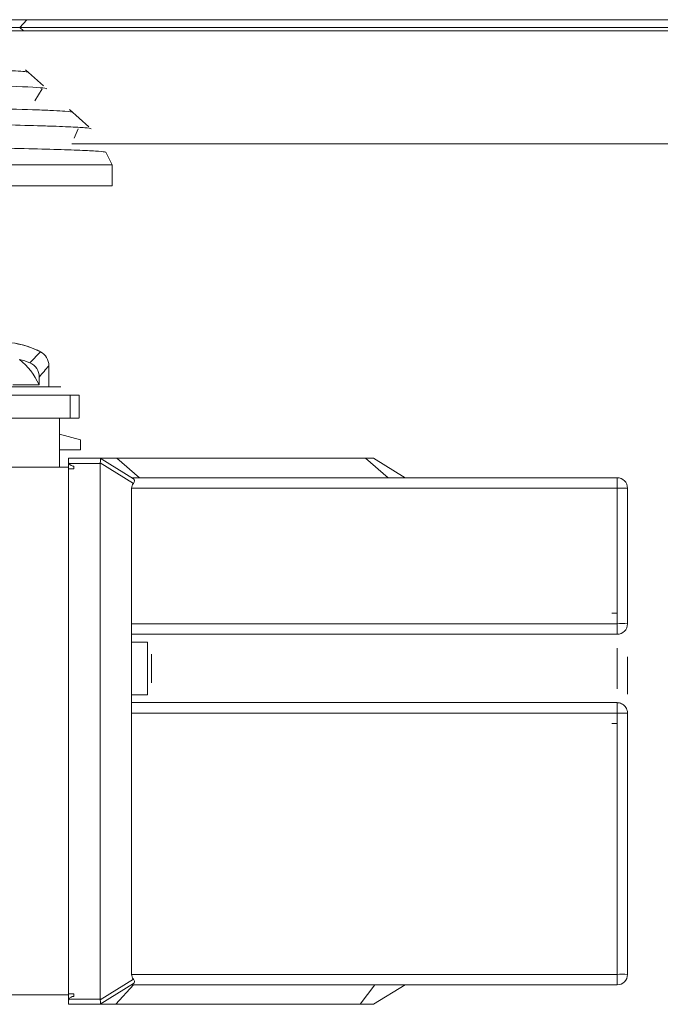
# Model space of a CAD drawing. Header units: millimetres. Extents: x 16720 to 74016, y 25810 to 81213.
# Tile 43 of 256: x 32356 to 32368, y 30409 to 30428. Entities that reach past the tile are written whole.
import ezdxf

# ---------------------------------------------------------------- set-up
doc = ezdxf.new("R2010")
doc.units = ezdxf.units.MM
doc.layers.add('_WYMIAR', color=151, linetype='Continuous', lineweight=9)
doc.layers.add('_WYPOSAŻENIE', color=157, linetype='Continuous', lineweight=5)

# ---------------------------------------------------------------- blocks, each defined once
blk = doc.blocks.new('brama 3m')
at = {"layer": '_WYPOSAŻENIE', "linetype": 'Continuous'}
for p, q in [((-132.4, -6.8), (-132.4, -25.4)), ((-132, -6.8), (-132, -25.4)), ((-147.79, -24.57), (-147.79, -11.35)), ((-136.82, -21.181), (-136.82, -24.6)), ((-136.38, -21.294), (-136.38, -24.6)), ((-136.22, -21.295), (-136.22, -24.425)), ((-137.75, -21.58), (-137.75, -24.57)), ((-129.45, -22.506), (-129.45, -62.445)), ((-129.384, -22.773), (-129.384, -23.646)), ((-129.236, -23.104), (-129.236, -23.78)), ((-136.181, -24.011), (-136.181, -23.511)), ((-130.189, -23.755), (-130.494, -24.093)), ((-129.45, -23.718), (-129.384, -23.646)), ((-129.384, -23.646), (-129.384, -62.482)), ((-129.384, -23.646), (-129.236, -23.78)), ((-129.236, -23.78), (-129.236, -62.483)), ((-135.553, -24.036), (-135.762, -23.836)), ((-130.554, -24.073), (-130.783, -23.932)), ((-135.819, -24.198), (-136.22, -24.198)), ((-135.817, -24.198), (-136.059, -24.198)), ((-137.75, -24.4), (-136.82, -24.4)), ((-137.42, -24.8), (-137.42, -24.4)), ((-137.12, -24.4), (-137.227, -24.8)), ((-147.87, -24.57), (-147.97, -24.57)), ((-147.97, -24.57), (-147.97, -25.17)), ((-147.87, -24.57), (-137.68, -24.57)), ((-147.87, -25.17), (-147.87, -24.57)), ((-147.77, -24.67), (-147.82, -24.67)), ((-147.77, -24.67), (-147.77, -24.57)), ((-137.78, -24.67), (-137.78, -24.57)), ((-137.73, -24.67), (-137.78, -24.67)), ((-137.58, -24.57), (-137.68, -24.57)), ((-137.68, -24.57), (-137.68, -25.17)), ((-137.58, -25.17), (-137.58, -24.57)), ((-136.82, -24.59), (-136.82, -24.773)), ((-136.38, -24.6), (-136.82, -24.6)), ((-136.38, -24.775), (-136.38, -24.59)), ((-131.6, -24.632), (-131.6, -62.445)), ((-131.314, -24.758), (-131.49, -24.676)), ((-130.944, -24.593), (-131.272, -24.958)), ((-137.227, -24.8), (-137.42, -24.8)), ((-136.38, -24.775), (-136.809, -24.775)), ((-147.97, -25.17), (-147.969, -25.172)), ((-147.97, -25.469), (-147.97, -25.17)), ((-147.969, -25.172), (-147.577, -25.807)), ((-147.492, -25.807), (-147.884, -25.172)), ((-147.87, -25.17), (-137.68, -25.17)), ((-137.666, -25.172), (-138.058, -25.807)), ((-137.973, -25.807), (-137.581, -25.172)), ((-137.581, -25.172), (-137.58, -25.17)), ((-137.58, -25.17), (-137.58, -25.491)), ((-131.758, -25.279), (-132, -25.4)), ((-147.97, -30.119), (-147.97, -25.469)), ((-147.97, -25.469), (-147.6, -25.807)), ((-132, -25.4), (-132.4, -25.4)), ((-137.95, -25.92), (-137.58, -25.491)), ((-137.58, -25.491), (-137.58, -30.22)), ((-147.6, -25.77), (-147.6, -35)), ((-147.4, -25.77), (-142.43, -25.77)), ((-147.4, -35), (-147.4, -25.77)), ((-142.43, -25.77), (-142.43, -35)), ((-140.73, -25.77), (-142.43, -25.77)), ((-142.23, -25.77), (-142.23, -35)), ((-142.08, -26.07), (-142.08, -25.77)), ((-141.415, -25.77), (-141.745, -25.77)), ((-141.08, -25.77), (-141.08, -26.07)), ((-140.93, -35), (-140.93, -25.77)), ((-140.73, -25.77), (-138.15, -25.77)), ((-140.73, -35), (-140.73, -25.77)), ((-138.15, -25.77), (-138.15, -35)), ((-137.95, -35), (-137.95, -25.77)), ((-142.08, -26.07), (-141.08, -26.07)), ((-141.308, -26.15), (-141.852, -26.15)), ((-147.6, -30.393), (-147.97, -30.119)), ((-147.97, -30.119), (-147.97, -30.37)), ((-137.58, -30.22), (-137.95, -30.649)), ((-137.58, -30.37), (-137.58, -30.22)), ((-147.97, -30.37), (-147.6, -30.97)), ((-137.95, -30.97), (-137.58, -30.37)), ((-147.4, -35), (-147.6, -35)), ((-142.43, -35), (-147.4, -35)), ((-142.63, -34.9), (-142.63, -35)), ((-142.23, -35), (-142.43, -35)), ((-141.191, -35), (-141.969, -35)), ((-140.73, -35), (-140.93, -35)), ((-138.15, -35), (-140.73, -35)), ((-140.53, -34.9), (-140.53, -35)), ((-137.95, -35), (-138.15, -35)), ((-142.43, -35.2), (-147.4, -35.2)), ((-141.361, -35.2), (-142.067, -35.2)), ((-138.15, -35.2), (-140.73, -35.2))]:
    blk.add_line(p, q, dxfattribs=at)
for centre, radius, start, end in [((-136.97, -23.3), 1.596, 332.5439, 14.7533), ((-136.97, -23.3), 1.597, 335.5126, 0), ((-136.76, -22.759), 1.379, 294.7834, 320.2733), ((-137.379, -23.208), 1.734, 338.7592, 345.5755), ((-136.036, -23.715), 0.3, 270.0414, 336.0459), ((-136.97, -23.3), 1.597, 332.5448, 335.5126), ((-136.159, -25.914), 1.903, 86.3006, 90.6835), ((-155.376, -47.109), 30.123, 49.5167, 50.056), ((-135.819, -23.898), 0.3, 270.0109, 332.5369), ((-147.4, -35), 0.2, 180.0013, 269.9966), ((-148.232, -35.1), 0.838, 353.1473, 6.8528), ((-149.14, -35.1), 6.711, 359.1462, 0.8539), ((-140.73, -35), 0.2, 180.0013, 269.9966), ((-141.562, -35.1), 0.838, 353.1473, 6.8528), ((-148.377, -35.1), 10.228, 359.4397, 0.5602), ((-138.15, -35), 0.2, 270.0028, 359.9993)]:
    blk.add_arc(centre, radius, start, end, dxfattribs=at)
at = {"layer": '_WYPOSAŻENIE', "linetype": 'Continuous', "extrusion": (0, 0, -1)}
for centre, major_axis, ratio, start_param, end_param in [((-147.87, -25.142), (-0.0998, -0.0283), 0.246498, 4.921728, 6.213406), ((-147.87, -25.332), (0, -0.162), 0.616667, 3.002034, 3.141593), ((-137.68, -25.332), (0, 0.162), 0.616667, 0.000003, 0.139559), ((-137.68, -25.142), (0.0998, -0.0283), 0.246498, 0.06978, 1.361458), ((-147.4, -26.094), (0, 0.324), 0.616667, 5.80345, 6.283185), ((-138.15, -26.094), (0, -0.324), 0.616667, 3.141593, 3.621329)]:
    blk.add_ellipse(centre, major_axis=major_axis, ratio=ratio, start_param=start_param, end_param=end_param, dxfattribs=at)
at = {"layer": '_WYPOSAŻENIE', "linetype": 'Continuous'}
for points, knots in [([(-131.4, -7.233), (-131.406, -7.304), (-131.411, -7.404), (-131.423, -7.662), (-131.429, -7.818), (-131.44, -8.183), (-131.445, -8.392), (-131.457, -8.864), (-131.463, -9.126), (-131.474, -9.694), (-131.48, -10.002), (-131.491, -10.653), (-131.497, -11), (-131.514, -12.078), (-131.525, -12.848), (-131.548, -14.489), (-131.559, -15.34), (-131.576, -16.617), (-131.582, -17.044), (-131.593, -17.88), (-131.599, -18.292), (-131.61, -19.102), (-131.615, -19.502), (-131.627, -20.279), (-131.632, -20.655), (-131.649, -21.737), (-131.66, -22.38), (-131.677, -23.228), (-131.683, -23.491), (-131.694, -23.965), (-131.7, -24.178), (-131.711, -24.549), (-131.717, -24.708), (-131.728, -24.969), (-131.733, -25.07), (-131.745, -25.215), (-131.75, -25.259), (-131.757, -25.277), (-131.758, -25.279), (-131.759, -25.28)], [0, 0, 0, 0, 0.03125, 0.03125, 0.0625, 0.0625, 0.09375, 0.09375, 0.125, 0.125, 0.15625, 0.15625, 0.1875, 0.1875, 0.25, 0.25, 0.3125, 0.3125, 0.34375, 0.34375, 0.375, 0.375, 0.40625, 0.40625, 0.4375, 0.4375, 0.5, 0.5, 0.53125, 0.53125, 0.5625, 0.5625, 0.59375, 0.59375, 0.625, 0.625, 0.65625, 0.65625, 0.662668, 0.662668, 0.662668, 0.662668]), ([(-131.31, -25), (-131.304, -24.993), (-131.298, -24.953), (-131.286, -24.808), (-131.28, -24.703), (-131.271, -24.498), (-131.268, -24.422), (-131.262, -24.253), (-131.259, -24.16), (-131.25, -23.861), (-131.243, -23.633), (-131.231, -23.124), (-131.225, -22.841), (-131.207, -21.911), (-131.195, -21.21), (-131.179, -20.233), (-131.176, -20.032), (-131.17, -19.628), (-131.167, -19.423), (-131.158, -18.8), (-131.152, -18.375), (-131.14, -17.505), (-131.133, -17.058), (-131.121, -16.174), (-131.115, -15.733), (-131.103, -14.853), (-131.096, -14.41), (-131.084, -13.553), (-131.078, -13.137), (-131.068, -12.531), (-131.065, -12.332), (-131.059, -11.94), (-131.056, -11.747), (-131.047, -11.185), (-131.04, -10.832), (-131.028, -10.172), (-131.022, -9.863), (-131.009, -9.293), (-131.003, -9.038), (-130.99, -8.588), (-130.984, -8.393), (-130.975, -8.145), (-130.971, -8.07), (-130.965, -7.938), (-130.962, -7.881), (-130.953, -7.734), (-130.946, -7.67), (-130.937, -7.624), (-130.933, -7.618), (-130.93, -7.622)], [0.0782234, 0.0782234, 0.0782234, 0.0782234, 0.09375, 0.09375, 0.109375, 0.109375, 0.1171875, 0.1171875, 0.125, 0.125, 0.140625, 0.140625, 0.15625, 0.15625, 0.1875, 0.1875, 0.1953125, 0.1953125, 0.203125, 0.203125, 0.21875, 0.21875, 0.234375, 0.234375, 0.25, 0.25, 0.265625, 0.265625, 0.28125, 0.28125, 0.2890625, 0.2890625, 0.296875, 0.296875, 0.3125, 0.3125, 0.328125, 0.328125, 0.34375, 0.34375, 0.359375, 0.359375, 0.3671875, 0.3671875, 0.375, 0.375, 0.390625, 0.390625, 0.398836, 0.398836, 0.398836, 0.398836]), ([(-130.619, -7.967), (-130.621, -7.965), (-130.623, -7.966), (-130.63, -7.982), (-130.634, -8.01), (-130.643, -8.098), (-130.648, -8.159), (-130.657, -8.311), (-130.661, -8.402), (-130.67, -8.616), (-130.674, -8.738), (-130.683, -9.013), (-130.688, -9.166), (-130.701, -9.665), (-130.71, -10.055), (-130.727, -10.914), (-130.736, -11.387), (-130.749, -12.16), (-130.754, -12.425), (-130.762, -12.97), (-130.767, -13.25), (-130.78, -14.104), (-130.789, -14.697), (-130.806, -15.882), (-130.815, -16.478), (-130.832, -17.678), (-130.841, -18.27), (-130.858, -19.415), (-130.867, -19.969), (-130.884, -20.998), (-130.893, -21.476), (-130.905, -22.14), (-130.91, -22.351), (-130.918, -22.746), (-130.923, -22.931), (-130.935, -23.448), (-130.944, -23.743), (-130.957, -24.094), (-130.961, -24.196), (-130.97, -24.371), (-130.974, -24.444), (-130.985, -24.596), (-130.992, -24.647), (-130.999, -24.655)], [0.5197373, 0.5197373, 0.5197373, 0.5197373, 0.5234375, 0.5234375, 0.53125, 0.53125, 0.5390625, 0.5390625, 0.546875, 0.546875, 0.5546875, 0.5546875, 0.5625, 0.5625, 0.578125, 0.578125, 0.59375, 0.59375, 0.6015625, 0.6015625, 0.609375, 0.609375, 0.625, 0.625, 0.640625, 0.640625, 0.65625, 0.65625, 0.671875, 0.671875, 0.6875, 0.6875, 0.6953125, 0.6953125, 0.703125, 0.703125, 0.71875, 0.71875, 0.7265625, 0.7265625, 0.734375, 0.734375, 0.7474252, 0.7474252, 0.7474252, 0.7474252]), ([(-130.55, -24.156), (-130.544, -24.149), (-130.537, -24.108), (-130.517, -23.878), (-130.504, -23.582), (-130.477, -22.712), (-130.464, -22.161), (-130.437, -20.825), (-130.423, -20.077), (-130.396, -18.423), (-130.383, -17.561), (-130.355, -15.773), (-130.341, -14.894), (-130.314, -13.175), (-130.3, -12.38), (-130.272, -10.929), (-130.259, -10.312), (-130.238, -9.554), (-130.231, -9.337), (-130.217, -8.971), (-130.21, -8.822), (-130.192, -8.534), (-130.181, -8.452), (-130.17, -8.466)], [0.7038284, 0.7038284, 0.7038284, 0.7038284, 0.71875, 0.71875, 0.75, 0.75, 0.78125, 0.78125, 0.8125, 0.8125, 0.84375, 0.84375, 0.875, 0.875, 0.90625, 0.90625, 0.9375, 0.9375, 0.953125, 0.953125, 0.96875, 0.96875, 0.9932151, 0.9932151, 0.9932151, 0.9932151]), ([(-129.859, -8.811), (-129.866, -8.803), (-129.873, -8.834), (-129.886, -8.95), (-129.891, -9.017), (-129.901, -9.184), (-129.905, -9.285), (-129.915, -9.52), (-129.92, -9.654), (-129.93, -9.956), (-129.935, -10.125), (-129.95, -10.667), (-129.959, -11.082), (-129.979, -12.021), (-129.989, -12.529), (-130.003, -13.341), (-130.008, -13.622), (-130.018, -14.194), (-130.023, -14.483), (-130.032, -15.068), (-130.037, -15.363), (-130.047, -15.96), (-130.052, -16.263), (-130.066, -17.163), (-130.076, -17.751), (-130.09, -18.615), (-130.095, -18.901), (-130.105, -19.452), (-130.109, -19.719), (-130.119, -20.236), (-130.124, -20.487), (-130.133, -20.97), (-130.138, -21.202), (-130.152, -21.853), (-130.162, -22.236), (-130.181, -22.895), (-130.19, -23.161), (-130.209, -23.563), (-130.219, -23.7), (-130.232, -23.792), (-130.235, -23.807), (-130.239, -23.811)], [0.0979999, 0.0979999, 0.0979999, 0.0979999, 0.109375, 0.109375, 0.1171875, 0.1171875, 0.125, 0.125, 0.1328125, 0.1328125, 0.140625, 0.140625, 0.15625, 0.15625, 0.171875, 0.171875, 0.1796875, 0.1796875, 0.1875, 0.1875, 0.1953125, 0.1953125, 0.203125, 0.203125, 0.21875, 0.21875, 0.2265625, 0.2265625, 0.234375, 0.234375, 0.2421875, 0.2421875, 0.25, 0.25, 0.265625, 0.265625, 0.28125, 0.28125, 0.296875, 0.296875, 0.3030916, 0.3030916, 0.3030916, 0.3030916]), ([(-147.92, -24.57), (-147.911, -24.57), (-147.885, -24.573), (-147.846, -24.596), (-147.823, -24.635), (-147.82, -24.661), (-147.82, -24.67)], [0, 0, 0, 0, 0.170466, 0.5, 0.829534, 1, 1, 1, 1]), ([(-137.73, -24.67), (-137.73, -24.661), (-137.727, -24.635), (-137.704, -24.596), (-137.665, -24.573), (-137.639, -24.57), (-137.63, -24.57)], [0, 0, 0, 0, 0.170466, 0.5, 0.829534, 1, 1, 1, 1]), ([(-147.492, -25.807), (-147.5, -25.813), (-147.508, -25.818), (-147.525, -25.825), (-147.534, -25.827), (-147.557, -25.827), (-147.569, -25.82), (-147.577, -25.807)], [0, 0, 0, 0, 0.25, 0.25, 0.5, 0.5, 1, 1, 1, 1]), ([(-137.973, -25.807), (-137.977, -25.813), (-137.982, -25.818), (-137.994, -25.825), (-138.001, -25.827), (-138.024, -25.827), (-138.042, -25.82), (-138.058, -25.807)], [0, 0, 0, 0, 0.25, 0.25, 0.5, 0.5, 1, 1, 1, 1]), ([(-142.23, -35), (-142.23, -35.022), (-142.239, -35.074), (-142.284, -35.146), (-142.356, -35.191), (-142.408, -35.2), (-142.43, -35.2)], [0, 0, 0, 0, 0.210233, 0.5, 0.789767, 1, 1, 1, 1])]:
    blk.add_open_spline(points, degree=3, knots=knots, dxfattribs=at)

msp = doc.modelspace()

# ---------------------------------------------------------------- block references
at = {"layer": '_WYMIAR', "rotation": 90}
msp.add_blockref('brama 3m', (32332.209, 30557.425), dxfattribs=at)

doc.saveas('drawing.dxf')
